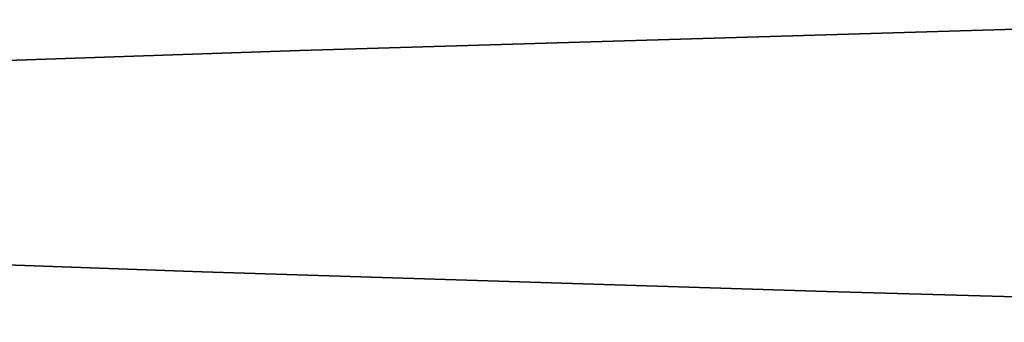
# Model space of a CAD drawing. Header units: millimetres. Extents: x 132157 to 155303, y 33763 to 45643.
# Tile 145 of 256: x 133031.39 to 133031.828, y 42942.77 to 42942.904. Entities that reach past the tile are written whole.
import ezdxf

# ---------------------------------------------------------------- set-up
doc = ezdxf.new("R2010")
doc.units = ezdxf.units.MM
doc.header["$LTSCALE"] = 20
doc.layers.add('RÁM', color=4, linetype='Continuous', lineweight=35)

msp = doc.modelspace()

# ---------------------------------------------------------------- linework, layer by layer
at = {"layer": 'RÁM', "ltscale": 0.5}
for p, q in [((133031.97641, 42942.90412), (133031.51476, 42942.8905)), ((133031.51476, 42942.8905), (133031.26624, 42942.88186)), ((133031.47123, 42942.79197), (133031.24009, 42942.80032)), ((133031.74888, 42942.78327), (133031.47123, 42942.79197)), ((133032.25125, 42942.76959), (133031.74888, 42942.78327))]:
    msp.add_line(p, q, dxfattribs=at)

doc.saveas('drawing.dxf')
